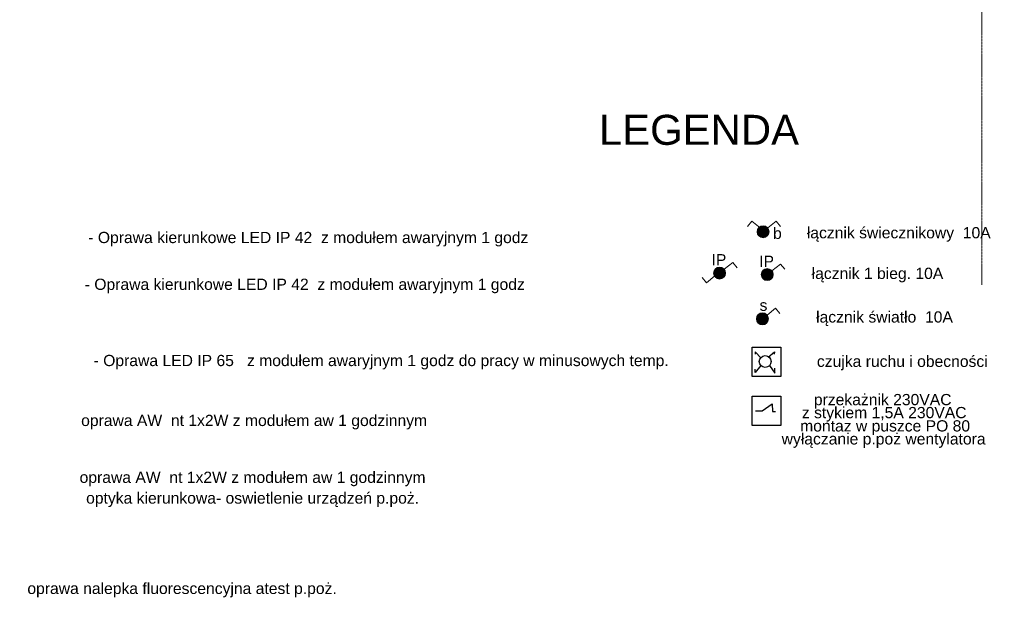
# Model space of a CAD drawing. Header units: centimetres. Extents: x 42630 to 130002, y 15 to 29179.
# Tile 157 of 175: x 113183 to 115810, y 653 to 2220. Entities that reach past the tile are written whole.
import ezdxf

# ---------------------------------------------------------------- set-up
doc = ezdxf.new("R2010")
doc.units = ezdxf.units.CM
doc.header["$LTSCALE"] = 0.01
doc.linetypes.add('PRZERYWANA', pattern=[0.282222, 0.141111, -0.141111])
for name, color, linetype, lineweight in [('COKÓŁ_Nr_Pióra__1', 7, 'Continuous', 13), ('COKÓŁ_Nr_Pióra__7', 5, 'Continuous', 20), ('E-OśwPhilips-G', 150, 'Continuous', 25), ('EGBB_L_1_Nr_Pióra__1', 7, 'Continuous', 13), ('EOPIS', 150, 'Continuous', 35), ('ISTN. PRZEKRÓJ_Nr_Pióra__7', 5, 'Continuous', 20), ('Opisy_Nr_Pióra__1', 253, 'Continuous', 13)]:
    doc.layers.add(name, color=color, linetype=linetype, lineweight=lineweight)
doc.layers.add('Konstrukcja - Ściany zew', color=253, linetype='Continuous')
doc.styles.add('GENERATED_STYLE_5', font='arial.ttf')
doc.styles.add('GENERATED_STYLE_6', font='arial.ttf')

msp = doc.modelspace()

# ---------------------------------------------------------------- hatches: boundary and pattern name
at = {"layer": 'COKÓŁ_Nr_Pióra__7', "linetype": 'Continuous'}
h = msp.add_hatch(color=256, dxfattribs=at)
edge = h.paths.add_edge_path(flags=0)
edge.add_ellipse((115165.896, 1654.518), major_axis=(15.983, 0), ratio=1, start_angle=180, end_angle=360)
edge.add_ellipse((115165.896, 1654.518), major_axis=(15.983, 0), ratio=1, start_angle=0, end_angle=180)
h = msp.add_hatch(color=256, dxfattribs=at)
edge = h.paths.add_edge_path(flags=0)
edge.add_ellipse((115050.109, 1544.451), major_axis=(15.983, 0), ratio=1, start_angle=180, end_angle=360)
edge.add_ellipse((115050.109, 1544.451), major_axis=(15.983, 0), ratio=1, start_angle=0, end_angle=180)
h = msp.add_hatch(color=256, dxfattribs=at)
edge = h.paths.add_edge_path(flags=0)
edge.add_ellipse((115177.245, 1540.35), major_axis=(15.983, 0), ratio=1, start_angle=180, end_angle=360)
edge.add_ellipse((115177.245, 1540.35), major_axis=(15.983, 0), ratio=1, start_angle=0, end_angle=180)
h = msp.add_hatch(color=256, dxfattribs=at)
edge = h.paths.add_edge_path(flags=0)
edge.add_ellipse((115164.076, 1422.252), major_axis=(15.983, 0), ratio=1, start_angle=180, end_angle=360)
edge.add_ellipse((115164.076, 1422.252), major_axis=(15.983, 0), ratio=1, start_angle=0, end_angle=180)

# ---------------------------------------------------------------- linework, layer by layer
at = {"layer": 'COKÓŁ_Nr_Pióra__1', "linetype": 'Continuous', "flags": 128}
for points in [[(115149.914, 1654.518, -1), (115181.879, 1654.518, -1)], [(115034.126, 1544.451, -1), (115066.092, 1544.451, -1)], [(115161.262, 1540.35, -1), (115193.228, 1540.35, -1)], [(115148.093, 1422.252, -1), (115180.059, 1422.252, -1)]]:
    msp.add_lwpolyline(points, format="xyb", close=True, dxfattribs=at)
at = {"layer": 'E-OśwPhilips-G'}
for p, q in [((115161.35, 1317.755), (115144.596, 1333.838)), ((115144.596, 1333.838), (115144.596, 1327.807)), ((115179.443, 1320.436), (115196.867, 1334.509)), ((115196.867, 1334.509), (115195.527, 1327.807)), ((115160.009, 1297.651), (115145.266, 1278.887)), ((115145.266, 1278.887), (115145.266, 1287.599)), ((115182.794, 1297.651), (115197.537, 1277.546)), ((115197.537, 1277.546), (115197.537, 1290.279))]:
    msp.add_line(p, q, dxfattribs=at)
for points in [[(115137.163, 1346.549), (115213.723, 1346.549), (115213.723, 1268.076), (115137.163, 1268.076)], [(115137.163, 1215.968), (115213.723, 1215.968), (115213.723, 1137.494), (115137.163, 1137.494)]]:
    msp.add_lwpolyline(points, close=True, dxfattribs=at)
msp.add_circle((115171.717, 1308.326), 15.734, dxfattribs=at)
at = {"layer": 'EGBB_L_1_Nr_Pióra__1', "linetype": 'PRZERYWANA'}
msp.add_line((115749.667, 5311.219), (115749.667, 1513.129), dxfattribs=at)
msp.add_line((115749.667, 5311.219), (115749.667, 1513.129), dxfattribs=at)
at = {"layer": 'ISTN. PRZEKRÓJ_Nr_Pióra__7', "linetype": 'Continuous'}
for p, q in [((115135.951, 1682.554), (115124.391, 1668.581)), ((115158.498, 1664.579), (115135.951, 1682.554)), ((115178.314, 1664.579), (115200.86, 1682.554)), ((115200.86, 1682.554), (115212.421, 1668.581)), ((115062.527, 1554.513), (115085.073, 1572.488)), ((115085.073, 1572.488), (115096.634, 1558.515)), ((115189.663, 1550.411), (115212.209, 1568.386)), ((115212.209, 1568.386), (115223.769, 1554.413)), ((115003.547, 1532.601), (115015.107, 1518.628)), ((115015.107, 1518.628), (115037.654, 1536.602)), ((115176.494, 1432.314), (115199.04, 1450.289)), ((115199.04, 1450.289), (115210.601, 1436.316))]:
    msp.add_line(p, q, dxfattribs=at)
at = {"layer": 'Konstrukcja - Ściany zew'}
for p, q in [((115163.485, 1177.253), (115190.178, 1195.888)), ((115190.178, 1195.888), (115191.185, 1175.239)), ((115145.858, 1177.253), (115163.485, 1177.253)), ((115191.185, 1175.239), (115198.74, 1175.239))]:
    msp.add_line(p, q, dxfattribs=at)

# ---------------------------------------------------------------- texts
at = {"layer": 'EOPIS', "linetype": 'Continuous', "style": 'GENERATED_STYLE_5'}
for s, p in [('- Oprawa kierunkowe LED IP 42  z modułem awaryjnym 1 godz  ', (113365.681, 1624.304)), ('- Oprawa kierunkowe LED IP 42  z modułem awaryjnym 1 godz  ', (113356.153, 1499.462)), ('- Oprawa LED IP 65   z modułem awaryjnym 1 godz do pracy w minusowych temp.  ', (113379.902, 1296.194))]:
    msp.add_text(s, height=29.94772, dxfattribs=at).set_placement(p)
at = {"layer": 'EOPIS', "linetype": 'Continuous', "width": 1615.6359, "attachment_point": 5, "style": 'GENERATED_STYLE_5'}
for s, insert, char_height in [('łącznik świecznikowy  10A', (115527.993, 1647.485), 29.94772), ('b\\P ', (115204.109, 1625.285), 29.948), ('IP\\P ', (115048.305, 1554.978), 29.9477), ('IP\\P ', (115175.44, 1550.876), 29.9477), ('łącznik 1 bieg. 10A\\P ', (115471.209, 1514.07), 29.94772), ('s\\P ', (115167.18, 1433.388), 29.948), ('łącznik światło  10A', (115489.969, 1422.782), 29.94772), ('czujka ruchu i obecności ', (115537.495, 1304.514), 29.94772), ('przekażnik 230VAC  ', (115485.186, 1202.365), 29.94772), ('z stykiem 1,5A 230VAC  ', (115489.216, 1167.715), 29.94772), ('montaz w puszce PO 80', (115491.633, 1132.259), 29.94772), ('wyłączanie p.poż wentylatora', (115487.604, 1097.609), 29.94772)]:
    msp.add_mtext(s, dxfattribs=dict(at, insert=insert, char_height=char_height))
at = {"layer": 'EOPIS', "linetype": 'Continuous', "char_height": 29.94772, "attachment_point": 5, "style": 'GENERATED_STYLE_5'}
for s, insert in [('oprawa AW  nt 1x2W z modułem aw 1 godzinnym\\P ', (113808.129, 1121.876)), ('oprawa AW  nt 1x2W z modułem aw 1 godzinnym\\P ', (113804.029, 970.191)), ('optyka kierunkowa- oswietlenie urządzeń p.poż.\\P ', (113804.029, 914.846)), ('oprawa nalepka fluorescencyjna atest p.poż.\\P ', (113615.884, 673.858))]:
    msp.add_mtext(s, dxfattribs=dict(at, insert=insert))
at = {"layer": 'Opisy_Nr_Pióra__1', "linetype": 'Continuous', "insert": (114727.909, 1966.402), "char_height": 80, "attachment_point": 1, "style": 'GENERATED_STYLE_6'}
msp.add_mtext('{LEGENDA}', dxfattribs=at)

doc.saveas('drawing.dxf')
